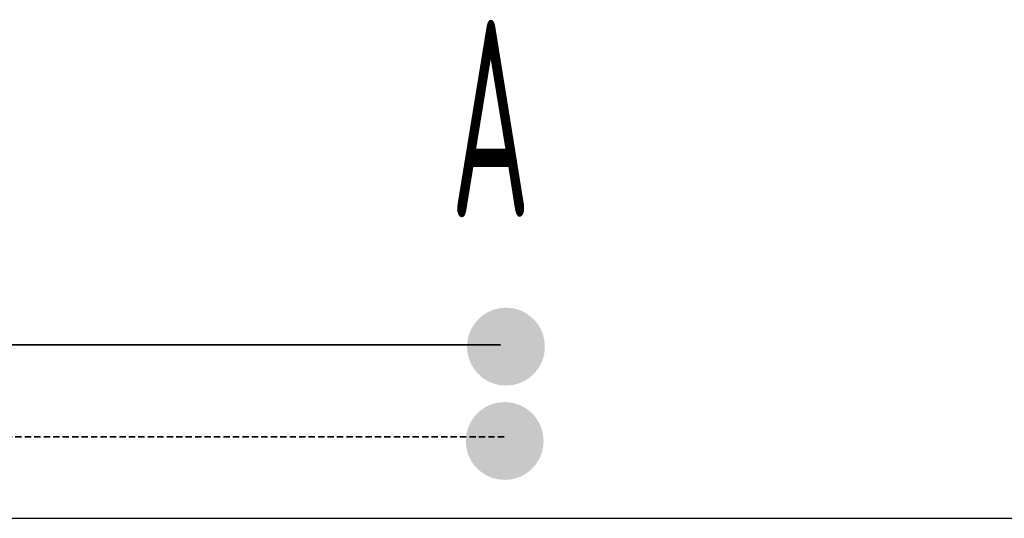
# Model space of a CAD drawing. Header units: millimetres. Extents: x 14365 to 105143, y -126377 to -22383.
# Tile 20 of 191: x 33406 to 34031, y -126377 to -126061. Entities that reach past the tile are written whole.
import ezdxf
from ezdxf.enums import TextEntityAlignment as Align

# ---------------------------------------------------------------- set-up
doc = ezdxf.new("R2010")
doc.units = ezdxf.units.MM
doc.linetypes.add('VERDECKT', pattern=[9.525, 6.35, -3.175])
doc.linetypes.add('ČÁRKOVANÁ', pattern=[0.75, 0.5, -0.25])
for name, color, linetype, lineweight in [('JS_VYT_POPIS - OBECNĚ', 7, 'Continuous', 5), ('UT_POTRUBI - PŘÍVOD', 1, 'Continuous', 35), ('UT_POTRUBI - ZPÁTEČKA', 5, 'ČÁRKOVANÁ', 35), ('UT_SCHÉMA_PŘÍVOD', 10, 'Continuous', 35), ('UT_SCHÉMA_ZPÁTEČKA', 172, 'VERDECKT', 35)]:
    doc.layers.add(name, color=color, linetype=linetype, lineweight=lineweight)
doc.styles.add('VZT_POPIS', font='isocp.shx', dxfattribs={"width": 0.6, "height": 125})

msp = doc.modelspace()

# ---------------------------------------------------------------- hatches: boundary and pattern name
at = {"layer": 'UT_SCHÉMA_PŘÍVOD'}
msp.add_hatch(color=256, dxfattribs=at).paths.add_polyline_path([(33690, -126268.4, 1), (33739.32, -126268.4, 1)])
at = {"layer": 'UT_SCHÉMA_ZPÁTEČKA', "ltscale": 0.3}
msp.add_hatch(color=256, dxfattribs=at).paths.add_polyline_path([(33738.5, -126328.19, -1), (33689.18, -126328.19, -1)])

# ---------------------------------------------------------------- linework, layer by layer
at = {"ltscale": 8}
msp.add_line((31841.29, -126377.19), (105085.12, -126377.19), dxfattribs=at)
at = {"layer": 'UT_POTRUBI - PŘÍVOD', "ltscale": 8}
msp.add_line((33711.28, -126267.2), (32436.2, -126267.2), dxfattribs=at)
at = {"layer": 'UT_POTRUBI - ZPÁTEČKA', "linetype": 'ČÁRKOVANÁ', "ltscale": 8}
msp.add_line((33713.48, -126325.64), (32486.2, -126325.64), dxfattribs=at)

# ---------------------------------------------------------------- texts
at = {"layer": 'JS_VYT_POPIS - OBECNĚ', "style": 'VZT_POPIS', "width": 0.5}
msp.add_text('A', height=125, dxfattribs=at).set_placement((33730.21, -126123.69), align=Align.MIDDLE_RIGHT)

doc.saveas('drawing.dxf')
